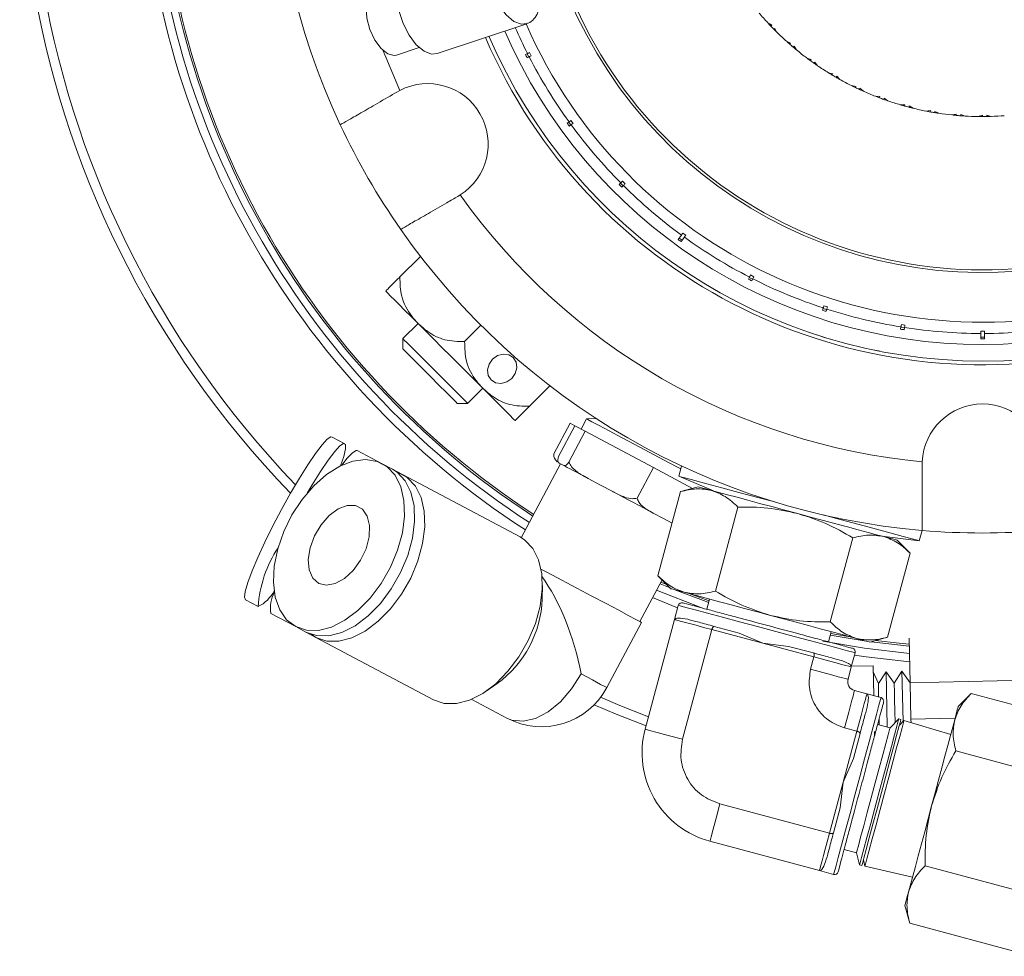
# Model space of a CAD drawing. Header units: inches. Extents: x -4.1 to 22.8, y -8.3 to 17.7.
# Tile 10 of 130: x 2.9 to 5.5, y -8.3 to -5.8. Entities that reach past the tile are written whole.
import ezdxf

# ---------------------------------------------------------------- set-up
doc = ezdxf.new("R2010")
doc.units = ezdxf.units.IN
doc.header["$MEASUREMENT"] = 0

msp = doc.modelspace()

# ---------------------------------------------------------------- linework, layer by layer
at = {"color": 7, "linetype": 'Continuous', "lineweight": 15}
for p, q in [((3.9992, -5.8487), (4.2444, -5.7671)), ((4.9025, -5.7648), (4.9133, -5.7709)), ((4.9108, -5.7736), (4.9133, -5.7709)), ((4.9191, -5.7821), (4.9219, -5.7798)), ((4.9277, -5.7907), (4.9219, -5.7798)), ((3.8882, -5.8527), (3.9501, -5.8321)), ((4.9536, -5.8152), (4.9649, -5.8203)), ((4.9627, -5.8232), (4.9649, -5.8203)), ((4.9717, -5.831), (4.9743, -5.8284)), ((4.981, -5.8388), (4.9743, -5.8284)), ((4.2462, -5.8486), (4.2406, -5.8514)), ((4.2451, -5.8491), (4.2496, -5.858)), ((4.2452, -5.8603), (4.2507, -5.8575)), ((4.2519, -5.8456), (4.2565, -5.8545)), ((5.0091, -5.8608), (5.0207, -5.8649)), ((5.0188, -5.868), (5.0207, -5.8649)), ((5.0285, -5.8749), (5.0308, -5.8721)), ((5.0385, -5.8818), (5.0308, -5.8721)), ((5.0684, -5.9012), (5.0804, -5.9043)), ((5.0787, -5.9075), (5.0804, -5.9043)), ((5.089, -5.9136), (5.091, -5.9106)), ((5.0995, -5.9196), (5.091, -5.9106)), ((5.1311, -5.9362), (5.1433, -5.9382)), ((5.142, -5.9416), (5.1433, -5.9382)), ((5.1527, -5.9466), (5.1544, -5.9435)), ((5.1637, -5.9517), (5.1544, -5.9435)), ((3.8975, -5.9494), (3.8911, -5.9529)), ((5.1966, -5.9654), (5.209, -5.9663)), ((5.208, -5.9698), (5.209, -5.9663)), ((5.2191, -5.9739), (5.2206, -5.9706)), ((5.2306, -5.9779), (5.2206, -5.9706)), ((5.2645, -5.9887), (5.2769, -5.9884)), ((5.2762, -5.992), (5.2769, -5.9884)), ((5.2877, -5.9951), (5.2889, -5.9916)), ((5.2995, -5.998), (5.2889, -5.9916)), ((5.3343, -6.0057), (5.3466, -6.0044)), ((5.3462, -6.008), (5.3466, -6.0044)), ((5.3579, -6.01), (5.3588, -6.0065)), ((5.3699, -6.0119), (5.3588, -6.0065)), ((5.4053, -6.0164), (5.4174, -6.014)), ((5.4173, -6.0176), (5.4174, -6.014)), ((5.4292, -6.0186), (5.4297, -6.015)), ((5.4413, -6.0194), (5.4297, -6.015)), ((5.4769, -6.0207), (5.4888, -6.0172)), ((5.489, -6.0208), (5.4888, -6.0172)), ((5.5009, -6.0208), (5.5011, -6.0172)), ((5.5131, -6.0205), (5.5011, -6.0172)), ((4.3597, -6.0353), (4.3546, -6.0389)), ((4.3587, -6.036), (4.3645, -6.0441)), ((4.3605, -6.047), (4.3656, -6.0434)), ((4.3649, -6.0315), (4.3708, -6.0396)), ((4.501, -6.2019), (4.4966, -6.2063)), ((4.5001, -6.2028), (4.5072, -6.2099)), ((4.5037, -6.2134), (4.5081, -6.209)), ((4.5056, -6.1974), (4.5126, -6.2044)), ((4.0561, -6.2387), (4.0623, -6.235)), ((4.6704, -6.3392), (4.6785, -6.3451)), ((4.6608, -6.3525), (4.6689, -6.3584)), ((4.6659, -6.3624), (4.6747, -6.3503)), ((3.9538, -6.4026), (3.8978, -6.4586)), ((4.8555, -6.4535), (4.8644, -6.4581)), ((4.8525, -6.4593), (4.8497, -6.4648)), ((4.852, -6.4604), (4.8609, -6.4649)), ((4.8586, -6.4694), (4.8615, -6.4638)), ((5.0541, -6.5436), (5.0522, -6.5495)), ((5.0537, -6.5448), (5.0632, -6.5479)), ((5.0561, -6.5375), (5.0656, -6.5406)), ((5.0617, -6.5526), (5.0636, -6.5467)), ((3.9473, -6.5859), (3.906, -6.6273)), ((5.2674, -6.589), (5.2773, -6.5906)), ((4.1191, -6.5909), (4.0746, -6.6354)), ((5.2664, -6.5954), (5.2654, -6.6015)), ((5.2662, -6.5966), (5.2761, -6.5982)), ((5.2753, -6.6031), (5.2763, -6.5969)), ((5.4842, -6.6069), (5.4942, -6.6069)), ((5.4842, -6.6133), (5.4842, -6.6283)), ((5.4942, -6.6283), (5.4942, -6.6133)), ((3.906, -6.6273), (3.906, -6.6556)), ((5.0605, -6.6249), (5.0369, -6.6174)), ((5.4842, -6.6233), (5.4942, -6.6233)), ((5.2096, -6.662), (5.1854, -6.657)), ((4.0827, -6.8041), (4.1241, -6.7627)), ((4.3074, -6.7562), (4.2514, -6.8122)), ((4.0544, -6.8041), (4.0827, -6.8041)), ((4.3576, -6.7943), (4.3581, -6.7939)), ((4.4078, -6.8467), (4.393, -6.8745)), ((4.434, -6.8458), (4.4078, -6.8467)), ((4.3178, -6.9422), (4.3624, -6.8582)), ((4.3312, -6.9494), (4.3759, -6.8654)), ((4.3595, -6.9644), (4.4042, -6.8804)), ((4.3624, -6.8582), (4.3759, -6.8654)), ((4.3759, -6.8654), (4.4042, -6.8804)), ((4.4042, -6.8804), (4.5904, -6.9795)), ((3.7469, -6.9144), (3.7124, -6.8961)), ((3.8497, -6.9691), (3.7814, -6.9328)), ((5.3243, -6.9636), (5.3242, -6.9708)), ((3.8773, -6.9838), (3.8497, -6.9691)), ((3.905, -6.9985), (3.8773, -6.9838)), ((4.3365, -6.9693), (4.2293, -7.171)), ((4.3332, -6.9675), (4.3383, -6.9702)), ((4.3383, -6.9702), (4.3434, -6.973)), ((4.5457, -7.0634), (4.5904, -6.9795)), ((4.5904, -6.9795), (4.6974, -7.0364)), ((4.6596, -7.0032), (4.6671, -6.9753)), ((4.6671, -6.9753), (4.6674, -6.9754)), ((4.2259, -7.1691), (3.905, -6.9985)), ((4.412, -7.0095), (4.4455, -7.0273)), ((4.7544, -7.0435), (4.6596, -7.0032)), ((4.4455, -7.0273), (4.479, -7.0451)), ((4.6026, -7.2749), (4.6641, -7.0453)), ((4.7126, -7.0323), (4.6641, -7.0453)), ((4.7391, -7.0394), (4.7402, -7.0374)), ((4.8209, -7.0873), (4.7594, -7.317)), ((4.5892, -7.1037), (4.6176, -7.1188)), ((4.6176, -7.1188), (4.6411, -7.1312)), ((5.3239, -7.1513), (5.3164, -7.1792)), ((5.3235, -7.1512), (5.3239, -7.1513)), ((5.1346, -7.1714), (5.0731, -7.401)), ((5.3164, -7.1792), (5.2142, -7.1667)), ((5.2915, -7.2134), (5.256, -7.1779)), ((5.2915, -7.2134), (5.2299, -7.443)), ((4.5533, -7.4003), (4.6139, -7.2863)), ((4.6026, -7.2749), (4.6381, -7.3105)), ((4.2865, -7.3385), (4.2869, -7.3017)), ((4.6084, -7.2967), (4.6357, -7.3081)), ((4.6107, -7.2923), (4.6265, -7.2989)), ((3.4758, -7.341), (3.5103, -7.3594)), ((4.6922, -7.325), (4.7424, -7.3433)), ((4.7362, -7.3666), (4.7436, -7.3387)), ((4.6582, -7.356), (4.6479, -7.3947)), ((3.5448, -7.3777), (3.6131, -7.414)), ((4.6479, -7.3947), (4.5676, -7.6941)), ((3.6131, -7.414), (3.6408, -7.4287)), ((4.4628, -7.5805), (4.5575, -7.4025)), ((4.7499, -7.422), (4.6697, -7.7214)), ((4.8894, -7.4594), (4.7499, -7.422)), ((4.8243, -7.4316), (4.7565, -7.4134)), ((3.6408, -7.4287), (3.6684, -7.4434)), ((3.6684, -7.4434), (3.6552, -7.4349)), ((3.6684, -7.4434), (3.9894, -7.6141)), ((4.8243, -7.4316), (4.8894, -7.4594)), ((5.0759, -7.4278), (5.0684, -7.4556)), ((5.0734, -7.4372), (5.1712, -7.4533)), ((5.1814, -7.4561), (5.2299, -7.443)), ((5.2886, -7.4456), (5.2913, -7.5671)), ((5.0288, -7.4967), (4.8894, -7.4594)), ((4.8894, -7.4594), (4.9596, -7.4678)), ((5.0274, -7.486), (4.9596, -7.4678)), ((5.1846, -7.4552), (5.2891, -7.4669)), ((5.0288, -7.4967), (5.0197, -7.5305)), ((5.1308, -7.5241), (5.1412, -7.4854)), ((5.1218, -7.5579), (5.1308, -7.5241)), ((5.1313, -7.5224), (5.1903, -7.5211)), ((5.1921, -7.6026), (5.1903, -7.5211)), ((5.2046, -7.569), (5.1907, -7.5378)), ((5.2256, -7.537), (5.2046, -7.569)), ((5.248, -7.5681), (5.2256, -7.537)), ((5.2256, -7.537), (5.229, -7.6879)), ((5.269, -7.536), (5.248, -7.5681)), ((5.2913, -7.5671), (5.269, -7.536)), ((5.269, -7.536), (5.272, -7.6731)), ((5.7912, -7.556), (5.2913, -7.5671)), ((4.1333, -7.5905), (4.1636, -7.5695)), ((5.2913, -7.5671), (5.2936, -7.6671)), ((5.1733, -7.5976), (5.1395, -7.5885)), ((5.1733, -7.5976), (5.2119, -7.6079)), ((5.4584, -7.5966), (5.4228, -7.6321)), ((5.4584, -7.5966), (5.7962, -7.6871)), ((4.0938, -7.6126), (4.1902, -7.6638)), ((5.4142, -7.6644), (5.2936, -7.6671)), ((5.1121, -7.6906), (5.1459, -7.6996)), ((5.2027, -7.6809), (5.2365, -7.69)), ((5.2365, -7.69), (5.2603, -7.6662)), ((5.2603, -7.6662), (5.2662, -7.668)), ((5.2746, -7.6705), (5.2622, -7.6829)), ((5.4022, -7.709), (5.2746, -7.6705)), ((5.2936, -7.6671), (5.2938, -7.6763)), ((5.1459, -7.6996), (5.1086, -7.839)), ((5.1363, -7.774), (5.1545, -7.7062)), ((5.1945, -7.7114), (5.1943, -7.7002)), ((5.7542, -7.8439), (5.4163, -7.7534)), ((5.1363, -7.774), (5.1086, -7.839)), ((5.1086, -7.839), (5.0712, -7.9785)), ((5.1086, -7.839), (5.1001, -7.9092)), ((5.0712, -7.9785), (4.7718, -7.8982)), ((5.1001, -7.9092), (5.0819, -7.9771)), ((4.7444, -8.0003), (5.0439, -8.0805)), ((5.1448, -8.0321), (5.111, -8.0231)), ((5.1535, -8.0646), (5.1448, -8.0321)), ((5.1596, -8.066), (5.1535, -8.0646)), ((5.1636, -8.0511), (5.1681, -8.068)), ((5.1681, -8.068), (5.2979, -8.0985)), ((5.6701, -8.1576), (5.3323, -8.0671)), ((5.0825, -8.0909), (5.0439, -8.0805)), ((5.2772, -8.1754), (5.2902, -8.2239)), ((5.6281, -8.3145), (5.2902, -8.2239))]:
    msp.add_line(p, q, dxfattribs=at)
at = {"color": 8, "linetype": 'Continuous', "lineweight": 15}
for p, q in [((3.8522, -5.841), (3.8975, -5.9494)), ((4.5881, -7.3348), (4.6564, -7.3627)), ((5.1394, -7.4921), (5.1712, -7.4968)), ((5.1712, -7.4968), (5.2901, -7.5102))]:
    msp.add_line(p, q, dxfattribs=at)
at = {"color": 7, "linetype": 'Continuous', "lineweight": 15, "flags": 128}
for points in [[(3.9065, -5.7664), (3.8949, -5.731), (3.889, -5.6955), (3.8895, -5.6631), (3.8961, -5.6367), (3.9084, -5.6185), (3.9202, -5.6115)], [(3.8647, -5.8497), (3.8462, -5.8352), (3.8292, -5.812), (3.8157, -5.7831), (3.8074, -5.7518), (3.8053, -5.7219), (3.8096, -5.6971), (3.8198, -5.6804), (3.829, -5.6748)], [(3.9992, -5.8487), (3.9844, -5.8501), (3.9636, -5.8424), (3.9425, -5.8247), (3.9229, -5.7986), (3.9065, -5.7664)], [(3.8882, -5.8527), (3.8825, -5.8539), (3.8647, -5.8497)], [(4.6666, -6.3444), (4.663, -6.3495), (4.6579, -6.3565)], [(3.8589, -6.4975), (3.8604, -6.499), (3.865, -6.5035), (3.8724, -6.511), (3.8826, -6.5212), (3.8955, -6.5341), (3.9107, -6.5493), (3.9281, -6.5667), (3.9473, -6.5859)], [(3.9473, -6.5859), (3.9681, -6.6066), (3.99, -6.6285), (4.0126, -6.6512), (4.0357, -6.6743), (4.0588, -6.6974), (4.0815, -6.7201), (4.1034, -6.7419), (4.1241, -6.7627)], [(3.906, -6.6273), (3.9089, -6.6302), (3.9194, -6.6407), (3.9365, -6.6578), (3.9587, -6.6801), (3.9842, -6.7055), (4.0105, -6.7318), (4.0354, -6.7567), (4.0566, -6.778), (4.0724, -6.7937), (4.0811, -6.8025), (4.0827, -6.8041)], [(4.0544, -6.8041), (4.0512, -6.8008), (4.0411, -6.7907), (4.025, -6.7746), (4.0045, -6.7541), (3.9816, -6.7312), (3.9586, -6.7082), (3.9377, -6.6873), (3.921, -6.6706), (3.91, -6.6596), (3.906, -6.6556), (3.906, -6.6556)], [(4.1507, -6.6832), (4.1411, -6.6969), (4.1369, -6.7124), (4.1389, -6.7276), (4.1466, -6.74), (4.159, -6.7477), (4.1741, -6.7497), (4.1897, -6.7455), (4.2034, -6.7359), (4.213, -6.7222), (4.2171, -6.7067), (4.2152, -6.6915), (4.2074, -6.6791), (4.195, -6.6714), (4.1799, -6.6694), (4.1643, -6.6736), (4.1507, -6.6832)], [(4.1241, -6.7627), (4.1433, -6.7819), (4.1607, -6.7993), (4.176, -6.8145), (4.1888, -6.8274), (4.199, -6.8376), (4.2065, -6.8451), (4.211, -6.8496), (4.2125, -6.8511)], [(4.4423, -6.865), (4.4223, -6.8544), (4.4107, -6.8482), (4.4078, -6.8467)], [(4.6649, -6.9834), (4.6543, -6.9778), (4.6176, -6.9582), (4.5786, -6.9375), (4.5396, -6.9168), (4.5026, -6.8971), (4.4696, -6.8795), (4.4423, -6.865)], [(3.7124, -6.8961), (3.7092, -6.8958), (3.6993, -6.9022), (3.6851, -6.9174), (3.6671, -6.9409), (3.6462, -6.9716), (3.6232, -7.0083), (3.5989, -7.0496), (3.5745, -7.0937), (3.5508, -7.1388), (3.529, -7.183), (3.5098, -7.2247), (3.494, -7.2619), (3.4823, -7.2934), (3.4753, -7.3176), (3.473, -7.3337), (3.4758, -7.341), (3.4758, -7.341)], [(3.7358, -6.9749), (3.7444, -6.949), (3.7491, -6.9287), (3.7489, -6.9169), (3.7437, -6.9142), (3.7338, -6.9205), (3.7196, -6.9358), (3.7017, -6.9592), (3.6808, -6.99), (3.6577, -7.0267), (3.6441, -7.0496)], [(3.7814, -6.9328), (3.7782, -6.9325), (3.7683, -6.9389), (3.7541, -6.9541), (3.7394, -6.9732)], [(3.6131, -7.414), (3.5884, -7.3951), (3.5696, -7.3678), (3.5574, -7.3332), (3.5523, -7.2929), (3.5545, -7.2485), (3.564, -7.2017), (3.5803, -7.1544), (3.6029, -7.1088), (3.6306, -7.0665), (3.6626, -7.0293), (3.6973, -6.9987), (3.7334, -6.9761), (3.7694, -6.9623), (3.8039, -6.9578), (3.8354, -6.963), (3.8627, -6.9775), (3.8846, -7.0007), (3.9002, -7.0318), (3.9089, -7.0694), (3.9103, -7.112), (3.9044, -7.1579), (3.8914, -7.2051), (3.8719, -7.2518), (3.8466, -7.296), (3.8166, -7.336), (3.7831, -7.37), (3.7475, -7.3967), (3.7113, -7.4151), (3.6758, -7.4242), (3.6426, -7.4239), (3.6131, -7.414)], [(3.8773, -6.9838), (3.8904, -6.9922), (3.9122, -7.0154), (3.9279, -7.0465), (3.9366, -7.0841), (3.938, -7.1267), (3.9321, -7.1726), (3.9191, -7.2198), (3.8996, -7.2665), (3.8743, -7.3107), (3.8443, -7.3507), (3.8108, -7.3847), (3.7752, -7.4115), (3.7389, -7.4298), (3.7035, -7.439), (3.6703, -7.4386), (3.6408, -7.4287), (3.6408, -7.4287)], [(3.8906, -6.9923), (3.8908, -6.9924), (3.918, -7.0069), (3.9399, -7.0301), (3.9555, -7.0612), (3.9642, -7.0988), (3.9656, -7.1414), (3.9598, -7.1873), (3.9468, -7.2345), (3.9272, -7.2812), (3.902, -7.3255), (3.872, -7.3654), (3.8385, -7.3994), (3.8029, -7.4262), (3.7666, -7.4445), (3.7311, -7.4537), (3.698, -7.4533), (3.6684, -7.4434), (3.6684, -7.4434)], [(4.412, -7.0095), (4.4006, -7.0034), (4.3898, -6.9976), (4.3798, -6.9923), (4.3707, -6.9875), (4.3624, -6.9831), (4.355, -6.9792), (4.3487, -6.9758), (4.3434, -6.973)], [(4.6596, -7.0032), (4.6646, -7.0045), (4.6794, -7.0085), (4.7036, -7.015), (4.7364, -7.0238), (4.7769, -7.0346), (4.8238, -7.0472), (4.8757, -7.0611), (4.9222, -7.0735)], [(4.5892, -7.1037), (4.5763, -7.0968), (4.5629, -7.0897), (4.5493, -7.0824), (4.5354, -7.075), (4.5213, -7.0676), (4.5072, -7.06), (4.4931, -7.0525), (4.479, -7.0451)], [(4.7126, -7.0323), (4.7149, -7.0329), (4.7219, -7.0348), (4.7333, -7.0378), (4.749, -7.042)], [(4.749, -7.042), (4.7688, -7.0473), (4.7922, -7.0536), (4.8189, -7.0608), (4.8485, -7.0687), (4.8803, -7.0772), (4.914, -7.0862), (4.9488, -7.0956), (4.9843, -7.1051)], [(3.6759, -7.2958), (3.6598, -7.2813), (3.65, -7.2588), (3.6475, -7.2303), (3.6524, -7.1984), (3.6643, -7.1659), (3.6822, -7.1356), (3.7044, -7.1103), (3.7291, -7.0923), (3.754, -7.083), (3.7768, -7.0834), (3.7956, -7.0934), (3.8087, -7.1122), (3.815, -7.1379), (3.8138, -7.1685), (3.8053, -7.2011), (3.7902, -7.2328), (3.7699, -7.2609), (3.7462, -7.2828), (3.7211, -7.2966), (3.697, -7.3011), (3.6759, -7.2958)], [(4.9843, -7.1051), (5.0197, -7.1146), (5.0546, -7.1239), (5.0882, -7.1329), (5.1201, -7.1415), (5.1497, -7.1494), (5.1764, -7.1565), (5.1998, -7.1628), (5.2196, -7.1681)], [(5.0539, -7.1088), (5.1003, -7.1213), (5.1522, -7.1352), (5.1991, -7.1477), (5.2396, -7.1586), (5.2724, -7.1674), (5.2966, -7.1739), (5.3114, -7.1778), (5.3164, -7.1792)], [(4.2259, -7.1691), (4.239, -7.1775), (4.2608, -7.2008), (4.2764, -7.2318), (4.2851, -7.2695), (4.2866, -7.3121), (4.2807, -7.3579), (4.2677, -7.4052), (4.2482, -7.4519), (4.2229, -7.4961), (4.1929, -7.536), (4.1594, -7.5701), (4.1238, -7.5968), (4.0875, -7.6151), (4.0521, -7.6243), (4.0189, -7.624), (3.9894, -7.6141), (3.9894, -7.6141)], [(5.2196, -7.1681), (5.2353, -7.1723), (5.2467, -7.1754), (5.2536, -7.1772), (5.256, -7.1779)], [(4.5575, -7.4025), (4.5551, -7.4012), (4.5436, -7.3951), (4.5233, -7.3843), (4.4953, -7.3694), (4.461, -7.3512), (4.4223, -7.3306), (4.3813, -7.3088), (4.3402, -7.287), (4.3013, -7.2663), (4.2831, -7.2566)], [(4.7243, -7.3634), (4.7194, -7.3617), (4.5989, -7.3144)], [(4.6381, -7.3105), (4.6404, -7.3111), (4.6473, -7.3129), (4.6588, -7.316), (4.6745, -7.3202)], [(4.6483, -7.3132), (4.734, -7.3456), (4.7411, -7.3481)], [(4.6745, -7.3202), (4.6942, -7.3255), (4.7177, -7.3318), (4.7444, -7.3389), (4.7739, -7.3469), (4.8058, -7.3554), (4.8394, -7.3644), (4.8743, -7.3738), (4.9097, -7.3833)], [(4.6582, -7.356), (4.6635, -7.3574), (4.6791, -7.3616), (4.7043, -7.3684), (4.7381, -7.3774), (4.779, -7.3884), (4.8251, -7.4007), (4.8745, -7.414), (4.9249, -7.4275), (4.9743, -7.4407), (5.0204, -7.4531), (5.0613, -7.464), (5.0951, -7.4731), (5.1203, -7.4798), (5.1359, -7.484), (5.1412, -7.4854)], [(4.7499, -7.422), (4.727, -7.4159), (4.7066, -7.4104), (4.6891, -7.4057), (4.6744, -7.4018), (4.6629, -7.3987), (4.6546, -7.3965), (4.6496, -7.3951), (4.6479, -7.3947)], [(4.9097, -7.3833), (4.9452, -7.3928), (4.9801, -7.4021), (5.0137, -7.4111), (5.0456, -7.4197), (5.0751, -7.4276), (5.1018, -7.4347), (5.1253, -7.441), (5.145, -7.4463)], [(5.0747, -7.4323), (5.1109, -7.4388), (5.1273, -7.4415)], [(5.145, -7.4463), (5.1607, -7.4505), (5.1722, -7.4536), (5.1791, -7.4554), (5.1814, -7.4561)], [(5.2896, -7.4871), (5.1668, -7.4729), (5.0531, -7.4536)], [(5.1972, -7.4518), (5.2615, -7.4593), (5.289, -7.4619)], [(5.0288, -7.4967), (5.0517, -7.5029), (5.0721, -7.5083), (5.0896, -7.513), (5.1043, -7.517), (5.1158, -7.5201), (5.1241, -7.5223), (5.1292, -7.5236), (5.1308, -7.5241)], [(5.1218, -7.5579), (5.1201, -7.5574), (5.1151, -7.5561), (5.1067, -7.5539), (5.0952, -7.5508), (5.0806, -7.5468), (5.063, -7.5421), (5.0427, -7.5367), (5.0197, -7.5305)], [(5.2046, -7.569), (5.2047, -7.5743), (5.2051, -7.5898), (5.2054, -7.6062)], [(5.248, -7.5681), (5.2481, -7.5734), (5.2484, -7.5889), (5.249, -7.6133), (5.2497, -7.6446), (5.2504, -7.6761)], [(5.2119, -7.6079), (5.2105, -7.6132), (5.2063, -7.6288), (5.1995, -7.654), (5.1905, -7.6878), (5.1795, -7.7287), (5.1672, -7.7748), (5.154, -7.8242), (5.1404, -7.8746), (5.1272, -7.924), (5.1148, -7.9701), (5.1039, -8.011), (5.0948, -8.0448), (5.0881, -8.07), (5.0839, -8.0856), (5.0825, -8.0909)], [(5.1395, -7.5885), (5.139, -7.5902), (5.1377, -7.5952), (5.1354, -7.6035), (5.1323, -7.6151), (5.1284, -7.6297), (5.1237, -7.6473), (5.1183, -7.6676), (5.1121, -7.6906)], [(5.1733, -7.5976), (5.1728, -7.5992), (5.1715, -7.6043), (5.1692, -7.6126), (5.1661, -7.6241), (5.1622, -7.6388), (5.1575, -7.6563), (5.1521, -7.6767), (5.1459, -7.6996)], [(4.4283, -7.6274), (4.4889, -7.6532), (4.5701, -7.685)], [(5.4228, -7.6321), (5.4222, -7.6344), (5.4203, -7.6413), (5.4173, -7.6528), (5.4131, -7.6685)], [(5.2365, -7.69), (5.2352, -7.6949), (5.2312, -7.7096), (5.225, -7.733), (5.2167, -7.7639), (5.2069, -7.8004), (5.1962, -7.8404), (5.1851, -7.8817), (5.1744, -7.9217), (5.1646, -7.9582), (5.1563, -7.9891), (5.1501, -8.0125), (5.1462, -8.0271), (5.1448, -8.0321)], [(5.2603, -7.6662), (5.2589, -7.6712), (5.255, -7.6859), (5.2486, -7.7097), (5.2402, -7.7412), (5.2301, -7.779), (5.2188, -7.8211), (5.2069, -7.8654), (5.195, -7.9097), (5.1837, -7.9518), (5.1736, -7.9896), (5.1652, -8.0211), (5.1588, -8.0449), (5.1549, -8.0596), (5.1535, -8.0646)], [(5.1596, -8.066), (5.1609, -8.061), (5.1649, -8.0463), (5.1712, -8.0226), (5.1797, -7.9911), (5.1898, -7.9533), (5.201, -7.9113), (5.2129, -7.867), (5.2248, -7.8227), (5.236, -7.7807), (5.2461, -7.7429), (5.2546, -7.7114), (5.2609, -7.6877), (5.2649, -7.673), (5.2662, -7.668)], [(5.2746, -7.6705), (5.2733, -7.6755), (5.2693, -7.6902), (5.263, -7.7139), (5.2545, -7.7454), (5.2445, -7.783), (5.2332, -7.825), (5.2213, -7.8693), (5.2095, -7.9135), (5.1982, -7.9555), (5.1881, -7.9932), (5.1797, -8.0247), (5.1734, -8.0483), (5.1694, -8.063), (5.1681, -8.068)], [(5.2068, -7.6655), (5.2071, -7.6813), (5.2071, -7.6821)], [(5.4131, -7.6685), (5.4078, -7.6882), (5.4015, -7.7117), (5.3944, -7.7384), (5.3864, -7.7679), (5.3779, -7.7998), (5.3689, -7.8334), (5.3595, -7.8683), (5.35, -7.9037)], [(5.35, -7.9037), (5.3405, -7.9392), (5.3312, -7.9741), (5.3222, -8.0077), (5.3136, -8.0396), (5.3057, -8.0691), (5.2986, -8.0958), (5.2923, -8.1193), (5.287, -8.139)], [(5.0712, -7.9785), (5.0651, -8.0014), (5.0596, -8.0218), (5.0549, -8.0393), (5.051, -8.054), (5.0479, -8.0655), (5.0456, -8.0738), (5.0443, -8.0788), (5.0439, -8.0805)], [(5.287, -8.139), (5.2828, -8.1547), (5.2797, -8.1662), (5.2779, -8.1731), (5.2772, -8.1754)]]:
    msp.add_lwpolyline(points, dxfattribs=at)
at = {"color": 8, "linetype": 'Continuous', "lineweight": 15, "flags": 128}
for points in [[(4.2446, -5.767), (4.2297, -5.7684), (4.2089, -5.7607), (4.1878, -5.743), (4.1682, -5.7169), (4.1518, -5.6847)], [(4.3926, -7.5431), (4.3668, -7.5841), (4.3363, -7.6193), (4.3028, -7.6467), (4.2682, -7.6649), (4.2346, -7.6726), (4.2039, -7.6694), (4.1902, -7.6638)], [(4.4628, -7.5805), (4.4594, -7.5787), (4.4461, -7.5716), (4.4234, -7.5595), (4.3926, -7.5431)], [(4.446, -7.6069), (4.4987, -7.6293), (4.5768, -7.66)], [(4.5676, -7.6941), (4.569, -7.6945), (4.5795, -7.6973), (4.6003, -7.7029), (4.6307, -7.711), (4.6697, -7.7214)], [(4.7718, -7.8982), (4.7613, -7.9372), (4.7532, -7.9676), (4.7476, -7.9884), (4.7448, -7.999), (4.7444, -8.0003)]]:
    msp.add_lwpolyline(points, dxfattribs=at)
at = {"color": 7, "linetype": 'Continuous', "lineweight": 15}
for centre, radius, start, end in [((5.4892, -5.2208), 2.63, 303.3735, 224.0523), ((5.4892, -5.2208), 2.275, 125.8779, 237.0361), ((5.4892, -5.2208), 2.255, 125.9008, 236.992), ((5.4892, -5.2208), 2.25, 125.9109, 236.9808), ((5.4892, -5.2208), 1.468, 270, 193.5898), ((5.4892, -5.2208), 1.4228, 270, 193.377), ((5.4892, -5.2208), 1.226, 202.791, 90), ((5.4892, -5.2208), 1.2185, 202.818, 101.821), ((5.4892, -5.2208), 1.9375, 154.8853, 205.1147), ((5.4892, -5.2208), 1.478, 203.2687, 0), ((5.4892, -5.2208), 0.8, 220.2835, 222.8365), ((5.4892, -5.2208), 0.8, 223.0097, 223.7057), ((5.4892, -5.2208), 0.8, 223.7057, 224.5572), ((5.4892, -5.2208), 0.8, 224.5572, 225.2531), ((5.4892, -5.2208), 1.468, 203.3753, 270), ((5.4892, -5.2208), 1.4228, 203.4573, 270), ((5.4892, -5.2208), 0.8, 225.4264, 227.9793), ((5.4892, -5.2208), 0.8, 228.1526, 228.8485), ((5.4892, -5.2208), 0.8, 228.8485, 229.7001), ((5.4892, -5.2208), 0.8, 229.7001, 230.396), ((5.4892, -5.2208), 1.3925, 207.2057, 215.7943), ((5.4892, -5.2208), 0.8, 230.5693, 233.1222), ((5.4892, -5.2208), 0.8, 233.2954, 233.9914), ((5.4892, -5.2208), 0.8, 233.9914, 234.8429), ((5.4892, -5.2208), 0.8, 234.8429, 235.5389), ((5.4892, -5.2208), 0.8, 235.7121, 238.265), ((5.4892, -5.2208), 0.8, 238.4383, 239.1342), ((5.4892, -5.2208), 0.8, 239.1342, 239.9858), ((5.4892, -5.2208), 0.8, 239.9858, 240.6817), ((3.9736, -6.0958), 0.165, 302.5283, 117.4717), ((5.4892, -5.2208), 0.8, 240.855, 243.4079), ((5.4892, -5.2208), 0.8, 243.5812, 244.2771), ((5.4892, -5.2208), 0.8, 244.2771, 245.1286), ((5.4892, -5.2208), 0.8, 245.1286, 245.8246), ((5.4892, -5.2208), 0.8, 245.9978, 248.5508), ((5.4892, -5.2208), 0.8, 248.724, 249.4199), ((5.4892, -5.2208), 0.8, 249.4199, 250.2715), ((5.4892, -5.2208), 0.8, 250.2715, 250.9674), ((5.4892, -5.2208), 0.8, 251.1407, 253.6936), ((5.4892, -5.2208), 0.8, 253.8669, 254.5628), ((5.4892, -5.2208), 0.8, 254.5628, 255.4144), ((5.4892, -5.2208), 0.8, 255.4144, 256.1103), ((5.4892, -5.2208), 0.8, 256.2835, 258.8365), ((5.4892, -5.2208), 0.8, 259.0097, 259.7057), ((5.4892, -5.2208), 0.8, 259.7057, 260.5572), ((5.4892, -5.2208), 0.8, 260.5572, 261.2531), ((5.4892, -5.2208), 0.8, 261.4264, 263.9793), ((5.4892, -5.2208), 0.8, 264.1526, 264.8485), ((5.4892, -5.2208), 0.8, 264.8485, 265.7001), ((5.4892, -5.2208), 0.8, 265.7001, 266.396), ((5.4892, -5.2208), 0.8, 266.5693, 269.1222), ((5.4892, -5.2208), 0.8, 269.2954, 269.9914), ((5.4892, -5.2208), 0.8, 269.9914, 270.8429), ((5.4892, -5.2208), 0.8, 270.8429, 271.5389), ((5.4892, -5.2208), 0.8, 271.7121, 274.265), ((5.4892, -5.2208), 1.9375, 205.1147, 214.8853), ((5.4892, -5.2208), 1.3925, 216.2057, 224.7943), ((5.4892, -5.2208), 1.3925, 225.2057, 233.7943), ((5.4892, -5.2208), 1.7505, 215.4034, 264.5966), ((5.4892, -5.2208), 1.9375, 214.8853, 265.1147), ((5.4892, -5.2208), 1.3925, 234.2057, 242.7943), ((5.4892, -5.2208), 1.3925, 243.2057, 251.7943), ((5.4892, -5.2208), 1.3925, 252.2057, 260.7943), ((5.4892, -5.2208), 1.3925, 261.2057, 269.7943), ((5.4892, -5.2208), 1.3925, 270.2057, 278.7943), ((5.4892, -6.9708), 0.165, 2.5283, 177.4717), ((4.3471, -6.9406), 0.0303, 211.4679, 230.2677), ((5.4892, -5.2208), 1.9375, 265.1147, 274.8853), ((3.8462, -7.3837), 0.3367, 146.6559, 175.8611), ((3.4658, -7.2699), 0.0999, 296.4775, 332.3363), ((3.6399, -7.3647), 0.096, 152.4412, 187.8068), ((3.9871, -7.3275), 0.2996, 306.1086, 357.8914), ((4.6679, -7.3586), 0.01, 75, 165), ((5.1315, -7.4829), 0.01, 345, 75), ((4.2848, -7.4858), 0.2016, 242, 332), ((5.1459, -7.5644), 0.025, 165, 255), ((5.2093, -7.6176), 0.01, 345, 75), ((4.8091, -7.7588), 0.25, 165, 255), ((5.0851, -8.0812), 0.01, 255, 345)]:
    msp.add_arc(centre, radius, start, end, dxfattribs=at)
at = {"color": 8, "linetype": 'Continuous', "lineweight": 15}
for radius, start, end in [(2.6042, 303.5207, 223.891), (2.298, 125.8849, 237.086), (1.3616, 203.6909, 90), (1.3925, 203.5674, 206.7943)]:
    msp.add_arc((5.4892, -5.2208), radius, start, end, dxfattribs=at)
at = {"color": 7, "linetype": 'Continuous', "lineweight": 15}
for centre, major_axis, ratio, start_param, end_param in [((5.4988, -5.2159), (1.2559, 0.6399), 0.999971, 3.138045, 3.14514), ((5.4979, -5.2145), (1.1403, 0.8285), 0.999971, 3.138045, 3.14514), ((5.4968, -5.2132), (0.9967, 0.9967), 0.999971, 3.138045, 3.14514), ((5.4955, -5.2121), (0.8336, 1.1474), 0.999971, 3.138067, 3.145118), ((5.4941, -5.2112), (0.6399, 1.2559), 0.999971, 3.138045, 3.14514), ((5.4925, -5.2106), (0.4356, 1.3405), 0.999971, 3.138045, 3.14514), ((5.4909, -5.2102), (0.2205, 1.3922), 0.999971, 3.138045, 3.14514), ((5.4892, -5.21), (0, 1.4183), 0.999971, 3.138067, 3.145118), ((4.2848, -7.4858), (-0.079, 0.2583), 0.337141, 4.387216, 5.536266)]:
    msp.add_ellipse(centre, major_axis=major_axis, ratio=ratio, start_param=start_param, end_param=end_param, dxfattribs=at)
for points, knots in [([(4.2445, -5.7663), (4.2457, -5.7661), (4.2534, -5.7649), (4.2646, -5.7542), (4.2746, -5.7393), (4.2773, -5.7266), (4.2784, -5.7217)], [0, 0, 0, 0, 0.066881, 0.421931, 0.776991, 1, 1, 1, 1]), ([(4.2519, -5.8456), (4.2505, -5.8464), (4.2475, -5.8479), (4.2466, -5.8483), (4.2462, -5.8486)], [0, 0, 0, 0, 0.4968501, 1, 1, 1, 1]), ([(4.2507, -5.8575), (4.2513, -5.8572), (4.2522, -5.8567), (4.2552, -5.8552), (4.2565, -5.8545)], [0, 0, 0, 0, 0.585349, 1, 1, 1, 1]), ([(3.8911, -5.9529), (3.8729, -5.9635), (3.8364, -5.9846), (3.7887, -6.0121), (3.7535, -6.0324), (3.7369, -6.042), (3.7354, -6.0429), (3.7348, -6.0432)], [0, 0, 0, 0, 0.221192, 0.4424357, 0.66314, 0.8829907, 1, 1, 1, 1]), ([(4.3649, -6.0315), (4.3636, -6.0325), (4.3609, -6.0344), (4.3601, -6.035), (4.3597, -6.0353)], [0, 0, 0, 0, 0.496777, 1, 1, 1, 1]), ([(4.3656, -6.0434), (4.3661, -6.043), (4.3669, -6.0424), (4.3697, -6.0404), (4.3708, -6.0396)], [0, 0, 0, 0, 0.585349, 1, 1, 1, 1]), ([(4.5056, -6.1974), (4.5044, -6.1985), (4.502, -6.2009), (4.5014, -6.2016), (4.501, -6.2019)], [0, 0, 0, 0, 0.496656, 1, 1, 1, 1]), ([(4.5081, -6.209), (4.5085, -6.2086), (4.5092, -6.2078), (4.5116, -6.2054), (4.5126, -6.2044)], [0, 0, 0, 0, 0.585348, 1, 1, 1, 1]), ([(3.8998, -6.329), (3.9016, -6.3279), (3.9052, -6.3259), (3.9331, -6.3098), (3.9741, -6.2861), (4.0179, -6.2608), (4.0461, -6.2445), (4.0561, -6.2387)], [0, 0, 0, 0, 0.219054, 0.438124, 0.65753, 0.877706, 1, 1, 1, 1]), ([(4.6704, -6.3392), (4.6695, -6.3406), (4.6675, -6.3433), (4.6669, -6.344), (4.6666, -6.3444)], [0, 0, 0, 0, 0.496779, 1, 1, 1, 1]), ([(4.6747, -6.3503), (4.6751, -6.3498), (4.6757, -6.349), (4.6777, -6.3462), (4.6785, -6.3451)], [0, 0, 0, 0, 0.585348, 1, 1, 1, 1]), ([(4.8555, -6.4535), (4.8547, -6.455), (4.8532, -6.458), (4.8528, -6.4588), (4.8525, -6.4593)], [0, 0, 0, 0, 0.496849, 1, 1, 1, 1]), ([(3.8978, -6.4586), (3.8946, -6.4619), (3.8819, -6.4745), (3.8636, -6.4929), (3.8607, -6.4958), (3.8589, -6.4975)], [0, 0, 0, 0, 0.124089, 0.487389, 1, 1, 1, 1]), ([(3.9473, -6.5859), (3.9414, -6.5794), (3.922, -6.5582), (3.8991, -6.5163), (3.8982, -6.4767), (3.8978, -6.4586)], [0, 0, 0, 0, 0.192174, 0.631803, 1, 1, 1, 1]), ([(4.8615, -6.4638), (4.8617, -6.4633), (4.8622, -6.4623), (4.8637, -6.4593), (4.8644, -6.4581)], [0, 0, 0, 0, 0.585349, 1, 1, 1, 1]), ([(5.0561, -6.5375), (5.0556, -6.5391), (5.0546, -6.5422), (5.0543, -6.5431), (5.0541, -6.5436)], [0, 0, 0, 0, 0.4969012, 1, 1, 1, 1]), ([(5.0636, -6.5467), (5.0638, -6.5461), (5.0641, -6.5451), (5.0652, -6.5419), (5.0656, -6.5406)], [0, 0, 0, 0, 0.5853489, 1, 1, 1, 1]), ([(4.0746, -6.6354), (4.0562, -6.635), (4.0196, -6.6341), (3.9773, -6.6126), (3.956, -6.5936), (3.9473, -6.5859)], [0, 0, 0, 0, 0.374601, 0.746176, 1, 1, 1, 1]), ([(5.2674, -6.589), (5.2671, -6.5907), (5.2666, -6.5939), (5.2665, -6.5949), (5.2664, -6.5954)], [0, 0, 0, 0, 0.496928, 1, 1, 1, 1]), ([(5.2763, -6.5969), (5.2764, -6.5963), (5.2765, -6.5953), (5.2771, -6.592), (5.2773, -6.5906)], [0, 0, 0, 0, 0.585348, 1, 1, 1, 1]), ([(5.4842, -6.6069), (5.4842, -6.607), (5.4842, -6.6092), (5.4842, -6.6121), (5.4842, -6.613), (5.4842, -6.6133)], [0, 0, 0, 0, 0.0326818, 0.6183414, 1, 1, 1, 1]), ([(5.4942, -6.6133), (5.4942, -6.6133), (5.4942, -6.613), (5.4942, -6.6114), (5.4942, -6.6084), (5.4942, -6.607), (5.4942, -6.6069)], [0, 0, 0, 0, 0.0151965, 0.6008037, 0.9673211, 1, 1, 1, 1]), ([(4.1241, -6.7627), (4.1182, -6.7562), (4.0988, -6.735), (4.0759, -6.6931), (4.075, -6.6535), (4.0746, -6.6354)], [0, 0, 0, 0, 0.192173, 0.631803, 1, 1, 1, 1]), ([(4.2514, -6.8122), (4.233, -6.8118), (4.1964, -6.8109), (4.1541, -6.7894), (4.1327, -6.7704), (4.1241, -6.7627)], [0, 0, 0, 0, 0.374601, 0.746177, 1, 1, 1, 1]), ([(4.2125, -6.8511), (4.2139, -6.8496), (4.2166, -6.847), (4.2335, -6.8301), (4.2471, -6.8165), (4.2514, -6.8122)], [0, 0, 0, 0, 0.468578, 0.832628, 1, 1, 1, 1]), ([(4.3178, -6.9422), (4.3179, -6.9457), (4.3181, -6.9519), (4.3209, -6.9546), (4.3221, -6.9558)], [0, 0, 0, 0, 0.564888, 1, 1, 1, 1]), ([(4.3312, -6.9494), (4.3305, -6.9521), (4.3279, -6.9612), (4.3299, -6.9653), (4.3322, -6.9669), (4.3332, -6.9675)], [0, 0, 0, 0, 0.204336, 0.673302, 1, 1, 1, 1]), ([(4.3434, -6.973), (4.3435, -6.973), (4.3452, -6.9739), (4.3481, -6.9745), (4.3533, -6.9718), (4.3578, -6.9665), (4.3595, -6.9644)], [0, 0, 0, 0, 0.052872, 0.517958, 0.809657, 1, 1, 1, 1]), ([(4.3595, -6.9644), (4.3618, -6.9688), (4.3692, -6.9832), (4.3892, -6.9968), (4.4054, -7.0058), (4.412, -7.0095)], [0, 0, 0, 0, 0.204335, 0.673301, 1, 1, 1, 1]), ([(5.3242, -6.9708), (5.3242, -6.9796), (5.3242, -7.0094), (5.3242, -7.0582), (5.3242, -7.1081), (5.3242, -7.1414), (5.3242, -7.151), (5.3242, -7.1513), (5.3242, -7.1513)], [0, 0, 0, 0, 0.092358, 0.313266, 0.534198, 0.754525, 0.974043, 1, 1, 1, 1]), ([(4.479, -7.0451), (4.4801, -7.0457), (4.4908, -7.0513), (4.5079, -7.0594), (4.5297, -7.0655), (4.5412, -7.064), (4.5457, -7.0634)], [0, 0, 0, 0, 0.0528731, 0.5179572, 0.8096546, 1, 1, 1, 1]), ([(4.6641, -7.0453), (4.6786, -7.0419), (4.708, -7.0351), (4.7353, -7.0397), (4.749, -7.042)], [0, 0, 0, 0, 0.495458, 1, 1, 1, 1]), ([(4.749, -7.042), (4.7618, -7.0468), (4.7877, -7.0564), (4.8098, -7.0769), (4.8209, -7.0873)], [0, 0, 0, 0, 0.494511, 1, 1, 1, 1]), ([(4.5457, -7.0634), (4.5475, -7.0675), (4.5531, -7.0809), (4.5699, -7.0929), (4.5836, -7.1005), (4.5892, -7.1037)], [0, 0, 0, 0, 0.204356, 0.673363, 1, 1, 1, 1]), ([(4.8209, -7.0873), (4.8482, -7.0874), (4.9033, -7.0874), (4.9571, -7.0992), (4.9843, -7.1051)], [0, 0, 0, 0, 0.495458, 1, 1, 1, 1]), ([(4.9843, -7.1051), (5.0102, -7.1133), (5.0627, -7.13), (5.1105, -7.1575), (5.1346, -7.1714)], [0, 0, 0, 0, 0.494511, 1, 1, 1, 1]), ([(5.1346, -7.1714), (5.1492, -7.168), (5.1786, -7.1612), (5.2058, -7.1658), (5.2196, -7.1681)], [0, 0, 0, 0, 0.495458, 1, 1, 1, 1]), ([(5.2196, -7.1681), (5.2324, -7.1729), (5.2583, -7.1824), (5.2803, -7.203), (5.2915, -7.2134)], [0, 0, 0, 0, 0.494511, 1, 1, 1, 1]), ([(4.6026, -7.2749), (4.6135, -7.2851), (4.6355, -7.3057), (4.6614, -7.3154), (4.6745, -7.3202)], [0, 0, 0, 0, 0.495458, 1, 1, 1, 1]), ([(4.6745, -7.3202), (4.6879, -7.3225), (4.7152, -7.3272), (4.7446, -7.3204), (4.7594, -7.317)], [0, 0, 0, 0, 0.494511, 1, 1, 1, 1]), ([(4.7594, -7.317), (4.7831, -7.3306), (4.8308, -7.358), (4.8833, -7.3748), (4.9097, -7.3833)], [0, 0, 0, 0, 0.495458, 1, 1, 1, 1]), ([(4.6705, -7.349), (4.6736, -7.3498), (4.6783, -7.3511), (4.7072, -7.3588), (4.7372, -7.3668), (4.7743, -7.3768), (4.8283, -7.3912), (4.9023, -7.4111), (4.9763, -7.4309), (5.0303, -7.4454), (5.0674, -7.4553), (5.0973, -7.4633), (5.1263, -7.4711), (5.131, -7.4724), (5.1341, -7.4732)], [0, 0, 0, 0, 0.119728, 0.18418, 0.25, 0.31582, 0.380272, 0.5, 0.619728, 0.68418, 0.75, 0.81582, 0.880272, 1, 1, 1, 1]), ([(4.6479, -7.3947), (4.6501, -7.3926), (4.6544, -7.3886), (4.6744, -7.3923), (4.6841, -7.394)], [0, 0, 0, 0, 0.516199, 1, 1, 1, 1]), ([(4.6841, -7.394), (4.6934, -7.3965), (4.7121, -7.4015), (4.7417, -7.4094), (4.7565, -7.4134)], [0, 0, 0, 0, 0.5, 1, 1, 1, 1]), ([(4.9097, -7.3833), (4.9364, -7.3891), (4.9902, -7.4008), (5.0453, -7.401), (5.0731, -7.401)], [0, 0, 0, 0, 0.494511, 1, 1, 1, 1]), ([(4.7565, -7.4134), (4.7561, -7.4134), (4.7555, -7.4133), (4.7544, -7.4139), (4.7532, -7.415), (4.752, -7.4167), (4.7512, -7.4184), (4.7505, -7.4201), (4.7501, -7.4214), (4.7499, -7.422)], [0, 0, 0, 0, 0.1554001, 0.2907401, 0.5007647, 0.6330024, 0.759875, 0.8819881, 1, 1, 1, 1]), ([(5.0731, -7.401), (5.084, -7.4112), (5.1061, -7.4318), (5.132, -7.4414), (5.145, -7.4463)], [0, 0, 0, 0, 0.495458, 1, 1, 1, 1]), ([(5.145, -7.4463), (5.1585, -7.4486), (5.1857, -7.4532), (5.2151, -7.4465), (5.2299, -7.443)], [0, 0, 0, 0, 0.494511, 1, 1, 1, 1]), ([(5.0998, -7.5054), (5.0905, -7.5029), (5.0718, -7.4979), (5.0422, -7.49), (5.0274, -7.486)], [0, 0, 0, 0, 0.5, 1, 1, 1, 1]), ([(5.0288, -7.4967), (5.0289, -7.4961), (5.0292, -7.4948), (5.0295, -7.4929), (5.0296, -7.4911), (5.0295, -7.4891), (5.029, -7.4875), (5.0283, -7.4864), (5.0277, -7.4861), (5.0274, -7.486)], [0, 0, 0, 0, 0.118005, 0.240107, 0.366981, 0.499232, 0.709226, 0.844575, 1, 1, 1, 1]), ([(5.1121, -7.6906), (5.0967, -7.6846), (5.0729, -7.6754), (5.0477, -7.6518), (5.032, -7.6301), (5.0211, -7.6057), (5.0132, -7.5721), (5.0172, -7.5469), (5.0197, -7.5305)], [0, 0, 0, 0, 0.239443, 0.36967, 0.5, 0.630227, 0.760558, 1, 1, 1, 1]), ([(5.0998, -7.5054), (5.1089, -7.5086), (5.1228, -7.5136), (5.1304, -7.5202), (5.1307, -7.5228), (5.1308, -7.5241)], [0, 0, 0, 0, 0.48321, 0.74126, 1, 1, 1, 1]), ([(5.1733, -7.5976), (5.1753, -7.5998), (5.1793, -7.6041), (5.1757, -7.6241), (5.1739, -7.6338)], [0, 0, 0, 0, 0.516199, 1, 1, 1, 1]), ([(5.4584, -7.5966), (5.4482, -7.6075), (5.4276, -7.6295), (5.4179, -7.6554), (5.4131, -7.6685)], [0, 0, 0, 0, 0.495458, 1, 1, 1, 1]), ([(5.219, -7.6202), (5.2181, -7.6233), (5.2169, -7.628), (5.2091, -7.6569), (5.2011, -7.6868), (5.1911, -7.724), (5.1767, -7.778), (5.1569, -7.852), (5.137, -7.926), (5.1226, -7.98), (5.1126, -8.0171), (5.1046, -8.047), (5.0968, -8.0759), (5.0956, -8.0807), (5.0947, -8.0838)], [0, 0, 0, 0, 0.119728, 0.18418, 0.25, 0.31582, 0.380271, 0.5, 0.619729, 0.68418, 0.75, 0.81582, 0.880272, 1, 1, 1, 1]), ([(5.1739, -7.6338), (5.1714, -7.6431), (5.1664, -7.6617), (5.1585, -7.6914), (5.1545, -7.7062)], [0, 0, 0, 0, 0.5, 1, 1, 1, 1]), ([(5.4131, -7.6685), (5.4108, -7.6819), (5.4061, -7.7092), (5.4129, -7.7386), (5.4163, -7.7534)], [0, 0, 0, 0, 0.494511, 1, 1, 1, 1]), ([(5.1545, -7.7062), (5.1545, -7.7058), (5.1546, -7.7052), (5.154, -7.7041), (5.1529, -7.7029), (5.1512, -7.7017), (5.1496, -7.7009), (5.1478, -7.7002), (5.1465, -7.6998), (5.1459, -7.6996)], [0, 0, 0, 0, 0.155398, 0.290735, 0.500768, 0.633, 0.759879, 0.881985, 1, 1, 1, 1]), ([(4.6697, -7.7214), (4.6669, -7.7403), (4.6613, -7.7779), (4.6812, -7.8327), (4.7186, -7.8773), (4.754, -7.8912), (4.7718, -7.8982)], [0, 0, 0, 0, 0.25, 0.5, 0.75, 1, 1, 1, 1]), ([(5.4163, -7.7534), (5.4027, -7.7771), (5.3753, -7.8248), (5.3585, -7.8773), (5.35, -7.9037)], [0, 0, 0, 0, 0.495458, 1, 1, 1, 1]), ([(5.35, -7.9037), (5.3442, -7.9304), (5.3324, -7.9842), (5.3323, -8.0393), (5.3323, -8.0671)], [0, 0, 0, 0, 0.494511, 1, 1, 1, 1]), ([(5.0625, -8.0495), (5.065, -8.0401), (5.07, -8.0215), (5.0779, -7.9919), (5.0819, -7.9771)], [0, 0, 0, 0, 0.500001, 1, 1, 1, 1]), ([(5.0819, -7.9771), (5.0818, -7.9774), (5.0815, -7.978), (5.0804, -7.9787), (5.0789, -7.9792), (5.0768, -7.9793), (5.075, -7.9792), (5.0731, -7.9789), (5.0718, -7.9786), (5.0712, -7.9785)], [0, 0, 0, 0, 0.155425, 0.290774, 0.500767, 0.633017, 0.759893, 0.881995, 1, 1, 1, 1]), ([(5.0625, -8.0495), (5.0593, -8.0585), (5.0544, -8.0725), (5.0477, -8.0801), (5.0451, -8.0804), (5.0439, -8.0805)], [0, 0, 0, 0, 0.48321, 0.74126, 1, 1, 1, 1]), ([(5.3323, -8.0671), (5.3221, -8.078), (5.3015, -8.1001), (5.2919, -8.126), (5.287, -8.139)], [0, 0, 0, 0, 0.495458, 1, 1, 1, 1]), ([(5.287, -8.139), (5.2847, -8.1525), (5.2801, -8.1797), (5.2868, -8.2091), (5.2902, -8.2239)], [0, 0, 0, 0, 0.494511, 1, 1, 1, 1])]:
    msp.add_open_spline(points, degree=3, knots=knots, dxfattribs=at)

doc.saveas('drawing.dxf')
